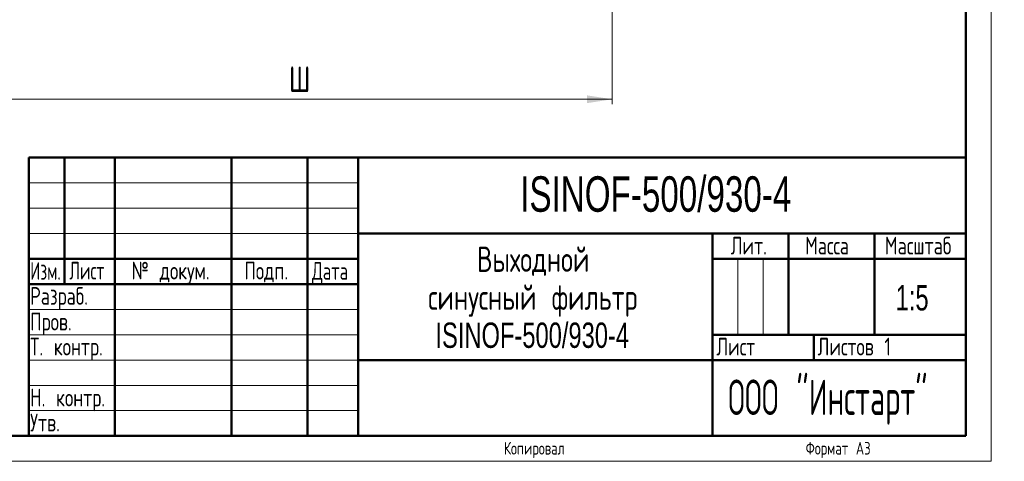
# Model space of a CAD drawing. Header units: millimetres. Extents: x 0 to 1498, y 0 to 2100.
# Tile 2 of 6: x 526 to 1498, y 0 to 436. Entities that reach past the tile are written whole.
import ezdxf

# ---------------------------------------------------------------- set-up
doc = ezdxf.new("R2010")
doc.units = ezdxf.units.MM
doc.header["$LTSCALE"] = 5
doc.linetypes.add('SLD-Сплошная', pattern=[0])
doc.styles.add('SLDTEXTSTYLE0', font='TXT', dxfattribs={"width": 0.7})
doc.styles.add('SLDTEXTSTYLE1', font='TXT', dxfattribs={"width": 0.7, "bigfont": 'bigfont'})
doc.styles.add('SLDTEXTSTYLE2', font='TXT', dxfattribs={"width": 0.705079, "bigfont": 'bigfont'})
doc.styles.add('SLDTEXTSTYLE3', font='TXT', dxfattribs={"width": 0.648852, "bigfont": 'bigfont'})
doc.styles.add('SLDTEXTSTYLE4', font='TXT', dxfattribs={"width": 0.632021, "bigfont": 'bigfont'})
doc.styles.add('SLDTEXTSTYLE5', font='TXT', dxfattribs={"width": 0.625377, "bigfont": 'bigfont'})
doc.styles.add('SLDTEXTSTYLE6', font='TXT', dxfattribs={"width": 0.583291, "bigfont": 'bigfont'})
doc.dimstyles.new('SLDDIMSTYLE0', dxfattribs={"dimtxt": 25, "dimasz": 25, "dimexe": 0, "dimexo": 0.0625, "dimgap": 6.25, "dimtad": 2, "dimdec": 1, "dimrnd": 1e-09, "dimzin": 12, "dimdsep": 46, "dimtxsty": 'SLDTEXTSTYLE0', "dimsah": 1, "dimcen": 0.09, "dimadec": 0, "dimazin": 3, "dimtfac": 1, "dimtdec": 3, "dimtofl": 0, "dimtmove": 0, "dimatfit": 3, "dimfxl": 0, "dimfrac": 2, "dimtolj": 1, "dimtzin": 12, "dimarcsym": 0})

# ---------------------------------------------------------------- blocks, each defined once
blk = doc.blocks.new('SW_NOTE_0')
at = {"color": 0, "linetype": 'Continuous', "lineweight": 0, "char_height": 25, "attachment_point": 2}
for s, insert, style in [('Выходной', (57.81, 32.13), 'SLDTEXTSTYLE1'), ('синусный фильтр', (57.39, -5.37), 'SLDTEXTSTYLE1'), ('ISINOF-500/930-4', (56.85, -42.87), 'SLDTEXTSTYLE0')]:
    blk.add_mtext(s, dxfattribs=dict(at, insert=insert, style=style))
blk = doc.blocks.new('_D')
at = {"color": 7, "linetype": 'SLD-Сплошная', "lineweight": 0}
for p, q in [((492.14, 1010.41), (492.14, 352.46)), ((1111.05, 846.27), (1111.05, 352.46)), ((492.14, 357.46), (1111.05, 357.46))]:
    blk.add_line(p, q, dxfattribs=at)
at = {"color": 7, "linetype": 'SLD-Сплошная', "lineweight": 18}
for points in [[(492.14, 357.46), (517.14, 353.61), (517.14, 361.3)], [(1111.05, 357.46), (1086.05, 361.3), (1086.05, 353.61)]]:
    blk.add_solid(points, dxfattribs=at)
at = {"color": 7, "linetype": 'SLD-Сплошная', "lineweight": 18, "insert": (791.82, 389.68), "char_height": 25, "attachment_point": 1, "style": 'SLDTEXTSTYLE1'}
blk.add_mtext('Ш', dxfattribs=at)

msp = doc.modelspace()

# ---------------------------------------------------------------- linework, layer by layer
at = {"color": 7, "linetype": 'SLD-Сплошная', "lineweight": 18}
for p, q in [((1485, 2100), (1485, 0)), ((535, 275), (860, 275)), ((535, 250), (860, 250)), ((535, 225), (860, 225)), ((1235, 200), (1235, 125)), ((1260, 200), (1260, 125)), ((535, 150), (860, 150)), ((535, 125), (860, 125)), ((535, 100), (860, 100)), ((535, 75), (860, 75)), ((535, 50), (860, 50)), ((0, 0), (1485, 0))]:
    msp.add_line(p, q, dxfattribs=at)
at = {"color": 7, "linetype": 'SLD-Сплошная', "lineweight": 50}
for p, q in [((1460, 25), (1460, 2075)), ((535, 300), (1460, 300)), ((535, 300), (535, 25)), ((570, 175), (570, 300)), ((620, 300), (620, 25)), ((735, 300), (735, 25)), ((810, 300), (810, 25)), ((860, 300), (860, 25)), ((860, 225), (1460, 225)), ((1210, 225), (1210, 25)), ((1285, 225), (1285, 125)), ((1370, 225), (1370, 125)), ((535, 200), (860, 200)), ((1210, 200), (1460, 200)), ((535, 175), (860, 175)), ((1210, 125), (1460, 125)), ((1310, 125), (1310, 100)), ((860, 100), (1460, 100)), ((100, 25), (1460, 25))]:
    msp.add_line(p, q, dxfattribs=at)

# ---------------------------------------------------------------- block references
at = {"color": 7, "linetype": 'Continuous', "lineweight": 0}
msp.add_blockref('SW_NOTE_0', (975.14, 179.87), dxfattribs=at)

# ---------------------------------------------------------------- texts
for s, insert, char_height, attachment_point, style in [('ISINOF-500/930-4', (1153.95, 281.39), 35, 2, 'SLDTEXTSTYLE0'), ('Масштаб', (1412.97, 221.69), 17.5, 2, 'SLDTEXTSTYLE2'), ('Лит.', (1245.78, 221.69), 17.5, 2, 'SLDTEXTSTYLE1'), ('Масса', (1323.05, 221.69), 17.5, 2, 'SLDTEXTSTYLE1'), ('Изм.', (551.36, 196.69), 17.5, 2, 'SLDTEXTSTYLE5'), ('Лист', (592.28, 196.99), 17.5, 2, 'SLDTEXTSTYLE4'), ('№ докум.', (674.93, 196.99), 17.5, 2, 'SLDTEXTSTYLE1'), ('Подп.', (769.39, 196.99), 17.5, 2, 'SLDTEXTSTYLE1'), ('Дата', (832.34, 196.69), 17.5, 2, 'SLDTEXTSTYLE3'), ('Разраб.', (536.25, 171.99), 17.5, 1, 'SLDTEXTSTYLE1'), ('1:5', (1407.08, 173.93), 25, 2, 'SLDTEXTSTYLE0'), ('Пров.', (536.25, 146.69), 17.5, 1, 'SLDTEXTSTYLE1'), ('Т. контр.', (536.25, 121.99), 17.5, 1, 'SLDTEXTSTYLE1'), ('Лист', (1213.75, 121.99), 17.5, 1, 'SLDTEXTSTYLE1'), ('Листов 1', (1313.75, 121.99), 17.5, 1, 'SLDTEXTSTYLE1'), ('ООО "Инстарт"', (1323.84, 80.7), 35, 2, 'SLDTEXTSTYLE6'), ('Н. контр.', (536.25, 71.69), 17.5, 1, 'SLDTEXTSTYLE1'), ('Утв.', (536.25, 46.99), 17.5, 1, 'SLDTEXTSTYLE1'), ('Копировал', (1034.02, 19.12), 12.5, 2, 'SLDTEXTSTYLE1'), ('Формат А3', (1334.05, 19.12), 12.5, 2, 'SLDTEXTSTYLE1')]:
    msp.add_mtext(s, dxfattribs=dict(at, insert=insert, char_height=char_height, attachment_point=attachment_point, style=style))

# ---------------------------------------------------------------- dimensions: what is measured, and where the dimension line sits
at = {"color": 7, "linetype": 'SLD-Сплошная', "lineweight": 18}
dim = msp.add_linear_dim(base=(1111.05, 357.46), p1=(492.14, 1010.46), p2=(1111.05, 846.32), text='Ш', dimstyle='SLDDIMSTYLE0', dxfattribs=at)
dim.commit()
dim.dimension.update_dxf_attribs({"geometry": '_D', "text_midpoint": (801.6, 357.46), "dimtype": 160})

doc.saveas('drawing.dxf')
